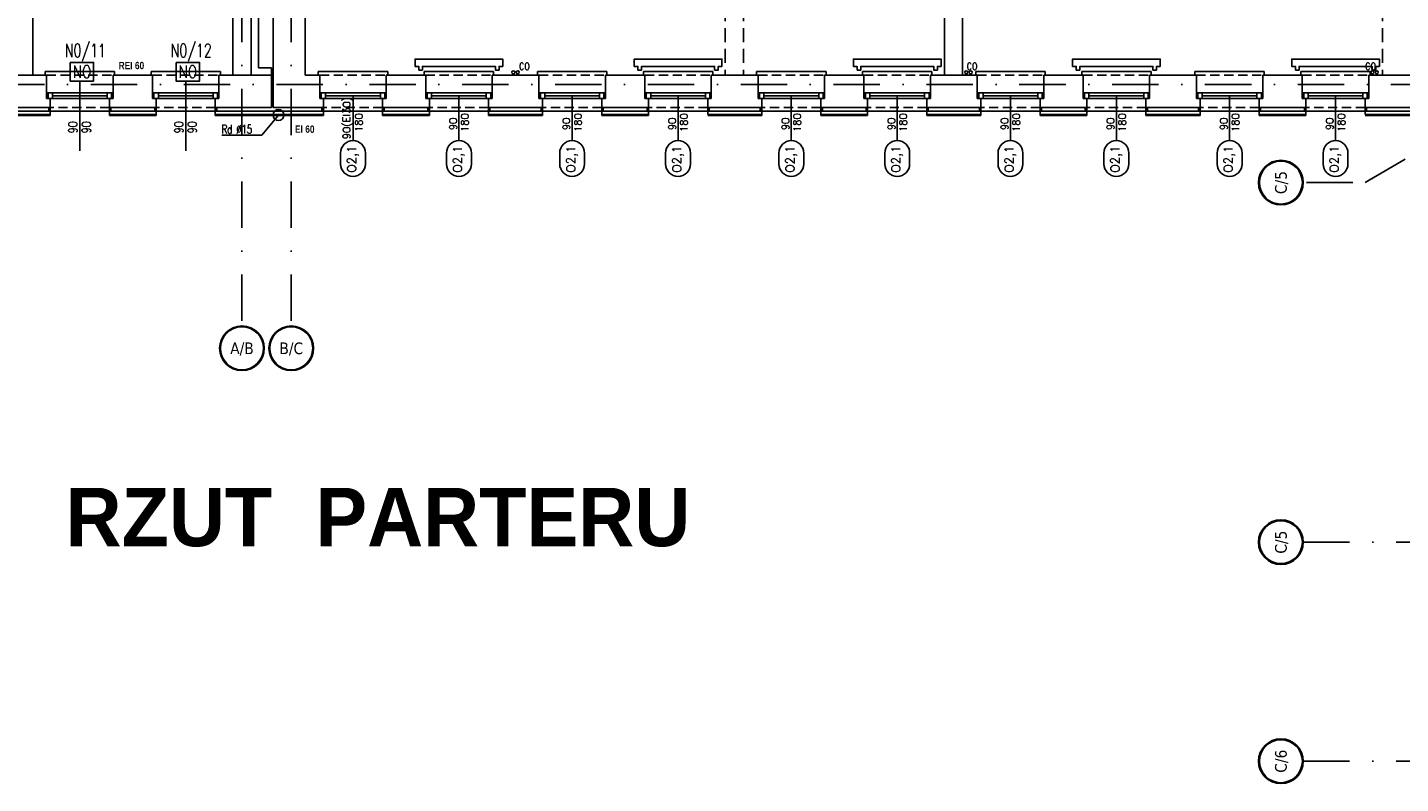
# Model space of a CAD drawing. Header units: millimetres. Extents: x 42924 to 92944, y -369470 to -179866.
# Tile 94 of 256: x 58643 to 60523, y -182859 to -181824. Entities that reach past the tile are written whole.
import ezdxf
from ezdxf.enums import TextEntityAlignment as Align

# ---------------------------------------------------------------- set-up
doc = ezdxf.new("R2010")
doc.units = ezdxf.units.MM
doc.linetypes.add('DASHDOT', pattern=[25.4, 12.7, -6.35, 0, -6.35])
doc.linetypes.add('HIDDEN', pattern=[9.525, 6.35, -3.175])
doc.layers.get('0').update_dxf_attribs({"color": 8})
for name, color, linetype in [('! WYPOSAŻENIE', 8, 'Continuous'), ('!! 0_ Istn-okna', 8, 'Continuous'), ('!! 0_ Istn-sciany', 8, 'Continuous'), ('!! 0_ Istn-widok', 8, 'Continuous'), ('!! 0_ Opis', 8, 'Continuous'), ('!! 0_Istn-armatura', 8, 'Continuous'), ('!! 0_Istn-cienka', 8, 'Continuous'), ('!! 0_Opis_okna', 8, 'Continuous'), ('!! 0_Osie', 8, 'DASHDOT'), ('!! 1_ tynk zewn  - nowy', 8, 'Continuous'), ('!! 2_ remont Ocieplenie', 8, 'ZIGZAG'), ('0-osie-liniA', 8, 'DASHDOT'), ('0-osie-tx', 8, 'Continuous'), ('E2', 2, 'Continuous'), ('E_0', 4, 'Continuous'), ('E_SAP_WYK', 2, 'Continuous')]:
    doc.layers.add(name, color=color, linetype=linetype)
doc.layers.add('!! 0_Istn-grzejniki', color=8, linetype='Continuous', plot=False)
doc.styles.add('ARCHETYP', font='romans.shx', dxfattribs={"height": 15})
doc.styles.add('ELE1', font='romans.shx', dxfattribs={"width": 0.8, "height": 18})
doc.styles.add('STYLE10', font='arialbd.ttf')
doc.styles.add('STYLE7', font='ARIALNB.TTF')
doc.styles.add('TAHOMA', font='tahoma.ttf')
doc.linetypes.add('ZIGZAG', pattern='A,0.00254,-5.08,[131,ltypeshp.shx,S=5.08,R=0,X=-5.08,Y=0],-10.16,[131,ltypeshp.shx,S=5.08,R=180,X=5.08,Y=0],-5.08', length=20.32254)

# ---------------------------------------------------------------- blocks, each defined once
blk = doc.blocks.new('A$Cb5728d9c')
at = {"layer": 'E2', "linetype": 'Continuous'}
blk.add_lwpolyline([(0, 25.4), (32.1, 25.4), (32.1, 0), (0, 0)], close=True, dxfattribs=at)
at = {"layer": 'E2', "linetype": 'Continuous', "style": 'ELE1', "width": 0.8}
blk.add_text('NO', height=16.87, dxfattribs=at).set_placement((16.2, 12.7), align=Align.MIDDLE_CENTER)
blk = doc.blocks.new('*U171')
h = blk.add_hatch(color=256)
edge = h.paths.add_edge_path()
edge.add_arc((0, 0), 30.6, 0, 360)
edge = h.paths.add_edge_path(flags=17)
edge.add_arc((0, 0), 29.4, 0, 360)
for radius in [30.6, 29.4]:
    blk.add_circle((0, 0), radius)
at = {"style": 'TAHOMA', "flags": 8}
blk.add_attdef('ANSICHTSNUMMER', text='', height=16, dxfattribs=at).set_placement((0, 0), align=Align.MIDDLE_CENTER)
blk = doc.blocks.new('BLOK OSI')
at = {"layer": '0-osie-liniA', "ltscale": 5}
for points in [[(50117.2, -193635.5), (50117.2, -195994)], [(50184.7, -193635.5), (50184.7, -195994)], [(48639.3, -195663.1), (55424.3, -195663.1)], [(51574.3, -195797.6), (51654.7, -195797.6), (51841.2, -195688.6)], [(51570, -196290.1), (53810.6, -196290.1)], [(51570, -196590.1), (53810.6, -196590.1)]]:
    blk.add_lwpolyline(points, dxfattribs=at)
at = {"layer": '0-osie-tx'}
ref = blk.add_blockref('*U171', (51539.4, -195797.6), dxfattribs=dict(at, rotation=270))
ref.add_attrib('ANSICHTSNUMMER', 'C/5', dxfattribs={"layer": '0', "height": 16, "rotation": 90, "style": 'TAHOMA', "flags": 8}).set_placement((51539.4, -195797.6), align=Align.MIDDLE_CENTER)
ref = blk.add_blockref('*U171', (50117.2, -196024.6), dxfattribs=dict(at, rotation=180))
ref.add_attrib('ANSICHTSNUMMER', 'A/B', dxfattribs={"layer": '0', "height": 16, "style": 'TAHOMA', "flags": 8}).set_placement((50117.2, -196024.6), align=Align.MIDDLE_CENTER)
ref = blk.add_blockref('*U171', (50184.7, -196024.6), dxfattribs=dict(at, rotation=180))
ref.add_attrib('ANSICHTSNUMMER', 'B/C', dxfattribs={"layer": '0', "height": 16, "style": 'TAHOMA', "flags": 8}).set_placement((50184.7, -196024.6), align=Align.MIDDLE_CENTER)
ref = blk.add_blockref('*U171', (51539.4, -196290.1), dxfattribs=dict(at, rotation=270))
ref.add_attrib('ANSICHTSNUMMER', 'C/5', dxfattribs={"layer": '0', "height": 16, "rotation": 90, "style": 'TAHOMA', "flags": 8}).set_placement((51539.4, -196290.1), align=Align.MIDDLE_CENTER)
ref = blk.add_blockref('*U171', (51539.4, -196590.1), dxfattribs=dict(at, rotation=270))
ref.add_attrib('ANSICHTSNUMMER', 'C/6', dxfattribs={"layer": '0', "height": 16, "rotation": 90, "style": 'TAHOMA', "flags": 8}).set_placement((51539.4, -196590.1), align=Align.MIDDLE_CENTER)
blk = doc.blocks.new('1_ok-opis')
blk.add_line((0, 111.6), (0, 50))
for points in [[(-17, 128.6), (-17, 143.6)], [(17, 128.6), (17, 143.6)]]:
    blk.add_lwpolyline(points)
for centre, start, end in [((0, 143.6), 0, 180), ((0, 128.6), 180, 0)]:
    blk.add_arc(centre, 17, start, end)
at = {"style": 'ARCHETYP'}
for tag, height, rotation, p in [('NR', 12, 90, (0, 136.9)), ('NR', 12, 270, (0, 136.9)), ('SZEROKOŚĆ', 10, 90, (-8, 78.3)), ('WYSOKOŚĆ', 10, 270, (-8, 78.3)), ('WYSOKOŚĆ', 10, 90, (8, 78.3)), ('SZEROKOŚĆ', 10, 270, (8, 78.3))]:
    blk.add_attdef(tag, text='', height=height, rotation=rotation, dxfattribs=at).set_placement(p, align=Align.MIDDLE)

msp = doc.modelspace()

# ---------------------------------------------------------------- linework, layer by layer
at = {"layer": '!! 0_ Istn-okna'}
for points in [[(58669.56735, -181913.3878), (58760.56735, -181913.3878)], [(58814.56735, -181913.3878), (58905.56735, -181913.3878)], [(59043.56735, -181913.3878), (59134.56735, -181913.3878)], [(59188.56735, -181913.3878), (59279.56735, -181913.3878)], [(59343.56735, -181913.3878), (59434.56735, -181913.3878)], [(59488.56735, -181913.3878), (59579.56735, -181913.3878)], [(59643.56735, -181913.3878), (59734.56735, -181913.3878)], [(59788.56735, -181913.3878), (59879.56735, -181913.3878)], [(59943.56735, -181913.3878), (60034.56735, -181913.3878)], [(60088.56735, -181913.3878), (60179.56735, -181913.3878)], [(60243.56735, -181913.3878), (60334.56735, -181913.3878)], [(60388.56735, -181913.3878), (60479.56735, -181913.3878)], [(58669.56735, -181921.3878), (58760.56735, -181921.3878)], [(58677.56735, -181917.3878), (58752.56735, -181917.3878)], [(58814.56735, -181921.3878), (58905.56735, -181921.3878)], [(58822.56735, -181917.3878), (58897.56735, -181917.3878)], [(59043.56735, -181921.3878), (59134.56735, -181921.3878)], [(59051.56735, -181917.3878), (59126.56735, -181917.3878)], [(59188.56735, -181921.3878), (59279.56735, -181921.3878)], [(59196.56735, -181917.3878), (59271.56735, -181917.3878)], [(59343.56735, -181921.3878), (59434.56735, -181921.3878)], [(59351.56735, -181917.3878), (59426.56735, -181917.3878)], [(59488.56735, -181921.3878), (59579.56735, -181921.3878)], [(59496.56735, -181917.3878), (59571.56735, -181917.3878)], [(59643.56735, -181921.3878), (59734.56735, -181921.3878)], [(59651.56735, -181917.3878), (59726.56735, -181917.3878)], [(59788.56735, -181921.3878), (59879.56735, -181921.3878)], [(59796.56735, -181917.3878), (59871.56735, -181917.3878)], [(59943.56735, -181921.3878), (60034.56735, -181921.3878)], [(59951.56735, -181917.3878), (60026.56735, -181917.3878)], [(60088.56735, -181921.3878), (60179.56735, -181921.3878)], [(60096.56735, -181917.3878), (60171.56735, -181917.3878)], [(60243.56735, -181921.3878), (60334.56735, -181921.3878)], [(60251.56735, -181917.3878), (60326.56735, -181917.3878)], [(60388.56735, -181921.3878), (60479.56735, -181921.3878)], [(60396.56735, -181917.3878), (60471.56735, -181917.3878)]]:
    msp.add_lwpolyline(points, dxfattribs=at)
for points in [[(58671.56735, -181921.3878), (58677.56735, -181921.3878), (58677.56735, -181913.3878), (58671.56735, -181913.3878)], [(58752.56735, -181921.3878), (58758.56735, -181921.3878), (58758.56735, -181913.3878), (58752.56735, -181913.3878)], [(58816.56735, -181921.3878), (58822.56735, -181921.3878), (58822.56735, -181913.3878), (58816.56735, -181913.3878)], [(58897.56735, -181921.3878), (58903.56735, -181921.3878), (58903.56735, -181913.3878), (58897.56735, -181913.3878)], [(59045.56735, -181921.3878), (59051.56735, -181921.3878), (59051.56735, -181913.3878), (59045.56735, -181913.3878)], [(59126.56735, -181921.3878), (59132.56735, -181921.3878), (59132.56735, -181913.3878), (59126.56735, -181913.3878)], [(59190.56735, -181921.3878), (59196.56735, -181921.3878), (59196.56735, -181913.3878), (59190.56735, -181913.3878)], [(59271.56735, -181921.3878), (59277.56735, -181921.3878), (59277.56735, -181913.3878), (59271.56735, -181913.3878)], [(59345.56735, -181921.3878), (59351.56735, -181921.3878), (59351.56735, -181913.3878), (59345.56735, -181913.3878)], [(59426.56735, -181921.3878), (59432.56735, -181921.3878), (59432.56735, -181913.3878), (59426.56735, -181913.3878)], [(59490.56735, -181921.3878), (59496.56735, -181921.3878), (59496.56735, -181913.3878), (59490.56735, -181913.3878)], [(59571.56735, -181921.3878), (59577.56735, -181921.3878), (59577.56735, -181913.3878), (59571.56735, -181913.3878)], [(59645.56735, -181921.3878), (59651.56735, -181921.3878), (59651.56735, -181913.3878), (59645.56735, -181913.3878)], [(59726.56735, -181921.3878), (59732.56735, -181921.3878), (59732.56735, -181913.3878), (59726.56735, -181913.3878)], [(59790.56735, -181921.3878), (59796.56735, -181921.3878), (59796.56735, -181913.3878), (59790.56735, -181913.3878)], [(59871.56735, -181921.3878), (59877.56735, -181921.3878), (59877.56735, -181913.3878), (59871.56735, -181913.3878)], [(59945.56735, -181921.3878), (59951.56735, -181921.3878), (59951.56735, -181913.3878), (59945.56735, -181913.3878)], [(60026.56735, -181921.3878), (60032.56735, -181921.3878), (60032.56735, -181913.3878), (60026.56735, -181913.3878)], [(60090.56735, -181921.3878), (60096.56735, -181921.3878), (60096.56735, -181913.3878), (60090.56735, -181913.3878)], [(60171.56735, -181921.3878), (60177.56735, -181921.3878), (60177.56735, -181913.3878), (60171.56735, -181913.3878)], [(60245.56735, -181921.3878), (60251.56735, -181921.3878), (60251.56735, -181913.3878), (60245.56735, -181913.3878)], [(60326.56735, -181921.3878), (60332.56735, -181921.3878), (60332.56735, -181913.3878), (60326.56735, -181913.3878)], [(60390.56735, -181921.3878), (60396.56735, -181921.3878), (60396.56735, -181913.3878), (60390.56735, -181913.3878)], [(60471.56735, -181921.3878), (60477.56735, -181921.3878), (60477.56735, -181913.3878), (60471.56735, -181913.3878)]]:
    msp.add_lwpolyline(points, close=True, dxfattribs=at)
at = {"layer": '!! 0_ Istn-sciany'}
for p, q in [((58924.56735, -181113.3878), (58924.56735, -181889.3878)), ((58949.56735, -181125.3878), (58949.56735, -181889.3878)), ((58650.56735, -181228.3878), (58650.56735, -181889.3878))]:
    msp.add_line(p, q, dxfattribs=at)
for points in [[(58979.56735, -181113.3878), (58979.56735, -181933.3878)], [(59023.56735, -181253.3878), (59023.56735, -181889.3878)], [(59898.56735, -181253.3878), (59898.56735, -181889.3878)], [(59923.56735, -181253.3878), (59923.56735, -181889.3878)], [(58669.56735, -181889.3878), (58650.56735, -181889.3878)], [(58669.56735, -181889.3878), (58669.56735, -181921.3878)], [(58814.56735, -181889.3878), (58760.56735, -181889.3878)], [(58760.56735, -181889.3878), (58760.56735, -181921.3878)], [(58814.56735, -181889.3878), (58814.56735, -181921.3878)], [(58924.56735, -181889.3878), (58905.56735, -181889.3878)], [(58905.56735, -181889.3878), (58905.56735, -181921.3878)], [(58977.56735, -181889.3878), (58949.56735, -181889.3878)], [(59023.56735, -181889.3878), (59043.56735, -181889.3878)], [(59043.56735, -181889.3878), (59043.56735, -181921.3878)], [(59134.56735, -181889.3878), (59188.56735, -181889.3878)], [(59134.56735, -181889.3878), (59134.56735, -181921.3878)], [(59188.56735, -181889.3878), (59188.56735, -181921.3878)], [(59279.56735, -181889.3878), (59343.56735, -181889.3878)], [(59279.56735, -181889.3878), (59279.56735, -181921.3878)], [(59343.56735, -181889.3878), (59343.56735, -181921.3878)], [(59434.56735, -181889.3878), (59488.56735, -181889.3878)], [(59434.56735, -181889.3878), (59434.56735, -181921.3878)], [(59488.56735, -181889.3878), (59488.56735, -181921.3878)], [(59579.56735, -181889.3878), (59643.56735, -181889.3878)], [(59579.56735, -181889.3878), (59579.56735, -181921.3878)], [(59643.56735, -181889.3878), (59643.56735, -181921.3878)], [(59734.56735, -181889.3878), (59788.56735, -181889.3878)], [(59734.56735, -181889.3878), (59734.56735, -181921.3878)], [(59788.56735, -181889.3878), (59788.56735, -181921.3878)], [(59879.56735, -181889.3878), (59898.56735, -181889.3878)], [(59879.56735, -181889.3878), (59879.56735, -181921.3878)], [(59923.56735, -181889.3878), (59943.56735, -181889.3878)], [(59943.56735, -181889.3878), (59943.56735, -181921.3878)], [(60034.56735, -181889.3878), (60088.56735, -181889.3878)], [(60034.56735, -181889.3878), (60034.56735, -181921.3878)], [(60088.56735, -181889.3878), (60088.56735, -181921.3878)], [(60179.56735, -181889.3878), (60243.56735, -181889.3878)], [(60179.56735, -181889.3878), (60179.56735, -181921.3878)], [(60243.56735, -181889.3878), (60243.56735, -181921.3878)], [(60334.56735, -181889.3878), (60388.56735, -181889.3878)], [(60334.56735, -181889.3878), (60334.56735, -181921.3878)], [(60388.56735, -181889.3878), (60388.56735, -181921.3878)], [(60479.56735, -181889.3878), (60543.56735, -181889.3878)], [(60479.56735, -181889.3878), (60479.56735, -181921.3878)], [(58669.56735, -181921.3878), (58674.56735, -181921.3878)], [(58674.56735, -181921.3878), (58674.56735, -181933.3878)], [(58755.56735, -181921.3878), (58760.56735, -181921.3878)], [(58755.56735, -181921.3878), (58755.56735, -181933.3878)], [(58814.56735, -181921.3878), (58819.56735, -181921.3878)], [(58819.56735, -181921.3878), (58819.56735, -181933.3878)], [(58900.56735, -181921.3878), (58905.56735, -181921.3878)], [(58900.56735, -181921.3878), (58900.56735, -181933.3878)], [(59043.56735, -181921.3878), (59048.56735, -181921.3878)], [(59048.56735, -181921.3878), (59048.56735, -181933.3878)], [(59129.56735, -181921.3878), (59134.56735, -181921.3878)], [(59129.56735, -181921.3878), (59129.56735, -181933.3878)], [(59188.56735, -181921.3878), (59193.56735, -181921.3878)], [(59193.56735, -181921.3878), (59193.56735, -181933.3878)], [(59274.56735, -181921.3878), (59279.56735, -181921.3878)], [(59274.56735, -181921.3878), (59274.56735, -181933.3878)], [(59343.56735, -181921.3878), (59348.56735, -181921.3878)], [(59348.56735, -181921.3878), (59348.56735, -181933.3878)], [(59429.56735, -181921.3878), (59434.56735, -181921.3878)], [(59429.56735, -181921.3878), (59429.56735, -181933.3878)], [(59488.56735, -181921.3878), (59493.56735, -181921.3878)], [(59493.56735, -181921.3878), (59493.56735, -181933.3878)], [(59574.56735, -181921.3878), (59579.56735, -181921.3878)], [(59574.56735, -181921.3878), (59574.56735, -181933.3878)], [(59643.56735, -181921.3878), (59648.56735, -181921.3878)], [(59648.56735, -181921.3878), (59648.56735, -181933.3878)], [(59729.56735, -181921.3878), (59734.56735, -181921.3878)], [(59729.56735, -181921.3878), (59729.56735, -181933.3878)], [(59788.56735, -181921.3878), (59793.56735, -181921.3878)], [(59793.56735, -181921.3878), (59793.56735, -181933.3878)], [(59874.56735, -181921.3878), (59879.56735, -181921.3878)], [(59874.56735, -181921.3878), (59874.56735, -181933.3878)], [(59943.56735, -181921.3878), (59948.56735, -181921.3878)], [(59948.56735, -181921.3878), (59948.56735, -181933.3878)], [(60029.56735, -181921.3878), (60034.56735, -181921.3878)], [(60029.56735, -181921.3878), (60029.56735, -181933.3878)], [(60088.56735, -181921.3878), (60093.56735, -181921.3878)], [(60093.56735, -181921.3878), (60093.56735, -181933.3878)], [(60174.56735, -181921.3878), (60179.56735, -181921.3878)], [(60174.56735, -181921.3878), (60174.56735, -181933.3878)], [(60243.56735, -181921.3878), (60248.56735, -181921.3878)], [(60248.56735, -181921.3878), (60248.56735, -181933.3878)], [(60329.56735, -181921.3878), (60334.56735, -181921.3878)], [(60329.56735, -181921.3878), (60329.56735, -181933.3878)], [(60388.56735, -181921.3878), (60393.56735, -181921.3878)], [(60393.56735, -181921.3878), (60393.56735, -181933.3878)], [(60474.56735, -181921.3878), (60479.56735, -181921.3878)], [(60474.56735, -181921.3878), (60474.56735, -181933.3878)], [(58674.56735, -181933.3878), (58600.56735, -181933.3878)], [(58819.56735, -181933.3878), (58755.56735, -181933.3878)], [(58977.56735, -181933.3878), (58900.56735, -181933.3878)], [(58979.56735, -181933.3878), (59048.56735, -181933.3878)], [(59129.56735, -181933.3878), (59193.56735, -181933.3878)], [(59274.56735, -181933.3878), (59348.56735, -181933.3878)], [(59429.56735, -181933.3878), (59493.56735, -181933.3878)], [(59574.56735, -181933.3878), (59648.56735, -181933.3878)], [(59729.56735, -181933.3878), (59793.56735, -181933.3878)], [(59874.56735, -181933.3878), (59948.56735, -181933.3878)], [(60029.56735, -181933.3878), (60093.56735, -181933.3878)], [(60174.56735, -181933.3878), (60248.56735, -181933.3878)], [(60329.56735, -181933.3878), (60393.56735, -181933.3878)], [(60474.56735, -181933.3878), (60548.56735, -181933.3878)]]:
    msp.add_lwpolyline(points, dxfattribs=at)
at = {"layer": '!! 0_ Istn-widok', "linetype": 'HIDDEN', "ltscale": 3}
for p, q in [((59598.57394, -181253.3878), (59598.57394, -181889.3878)), ((59623.57394, -181253.3878), (59623.57394, -181889.3878)), ((60498.57394, -181253.3878), (60498.57394, -181889.3878))]:
    msp.add_line(p, q, dxfattribs=at)
at = {"layer": '!! 0_ Istn-widok'}
msp.add_line((58977.56735, -181879.3878), (58977.56735, -181933.3878), dxfattribs=at)
for points in [[(58959.56735, -181135.3878), (58959.56735, -181879.3878)], [(58625.56735, -181889.3878), (58650.56735, -181889.3878)], [(58667.56735, -181884.3878), (58762.56735, -181884.3878)], [(58667.56735, -181889.3878), (58667.56735, -181884.3878)], [(58762.56735, -181889.3878), (58762.56735, -181884.3878)], [(58812.56735, -181884.3878), (58907.56735, -181884.3878)], [(58812.56735, -181889.3878), (58812.56735, -181884.3878)], [(58907.56735, -181889.3878), (58907.56735, -181884.3878)], [(58977.56735, -181879.3878), (58959.56735, -181879.3878)], [(59041.56735, -181884.3878), (59136.56735, -181884.3878)], [(59041.56735, -181889.3878), (59041.56735, -181884.3878)], [(59136.56735, -181889.3878), (59136.56735, -181884.3878)], [(59186.56735, -181884.3878), (59281.56735, -181884.3878)], [(59186.56735, -181889.3878), (59186.56735, -181884.3878)], [(59281.56735, -181889.3878), (59281.56735, -181884.3878)], [(59341.56735, -181884.3878), (59436.56735, -181884.3878)], [(59341.56735, -181889.3878), (59341.56735, -181884.3878)], [(59436.56735, -181889.3878), (59436.56735, -181884.3878)], [(59486.56735, -181884.3878), (59581.56735, -181884.3878)], [(59486.56735, -181889.3878), (59486.56735, -181884.3878)], [(59581.56735, -181889.3878), (59581.56735, -181884.3878)], [(59641.56735, -181884.3878), (59736.56735, -181884.3878)], [(59641.56735, -181889.3878), (59641.56735, -181884.3878)], [(59736.56735, -181889.3878), (59736.56735, -181884.3878)], [(59786.56735, -181884.3878), (59881.56735, -181884.3878)], [(59786.56735, -181889.3878), (59786.56735, -181884.3878)], [(59881.56735, -181889.3878), (59881.56735, -181884.3878)], [(59898.56735, -181889.3878), (59923.56735, -181889.3878)], [(59941.56735, -181884.3878), (60036.56735, -181884.3878)], [(59941.56735, -181889.3878), (59941.56735, -181884.3878)], [(60036.56735, -181889.3878), (60036.56735, -181884.3878)], [(60086.56735, -181884.3878), (60181.56735, -181884.3878)], [(60086.56735, -181889.3878), (60086.56735, -181884.3878)], [(60181.56735, -181889.3878), (60181.56735, -181884.3878)], [(60241.56735, -181884.3878), (60336.56735, -181884.3878)], [(60241.56735, -181889.3878), (60241.56735, -181884.3878)], [(60336.56735, -181889.3878), (60336.56735, -181884.3878)], [(60386.56735, -181884.3878), (60481.56735, -181884.3878)], [(60386.56735, -181889.3878), (60386.56735, -181884.3878)], [(60481.56735, -181889.3878), (60481.56735, -181884.3878)], [(58672.56735, -181933.3878), (58672.56735, -181938.3878)], [(58757.56735, -181938.3878), (58672.56735, -181938.3878)], [(58757.56735, -181933.3878), (58757.56735, -181938.3878)], [(58817.56735, -181933.3878), (58817.56735, -181938.3878)], [(58902.56735, -181938.3878), (58817.56735, -181938.3878)], [(58902.56735, -181933.3878), (58902.56735, -181938.3878)], [(59046.56735, -181933.3878), (59046.56735, -181938.3878)], [(59131.56735, -181938.3878), (59046.56735, -181938.3878)], [(59131.56735, -181933.3878), (59131.56735, -181938.3878)], [(59191.56735, -181933.3878), (59191.56735, -181938.3878)], [(59276.56735, -181938.3878), (59191.56735, -181938.3878)], [(59276.56735, -181933.3878), (59276.56735, -181938.3878)], [(59346.56735, -181933.3878), (59346.56735, -181938.3878)], [(59431.56735, -181938.3878), (59346.56735, -181938.3878)], [(59431.56735, -181933.3878), (59431.56735, -181938.3878)], [(59491.56735, -181933.3878), (59491.56735, -181938.3878)], [(59576.56735, -181938.3878), (59491.56735, -181938.3878)], [(59576.56735, -181933.3878), (59576.56735, -181938.3878)], [(59646.56735, -181933.3878), (59646.56735, -181938.3878)], [(59731.56735, -181938.3878), (59646.56735, -181938.3878)], [(59731.56735, -181933.3878), (59731.56735, -181938.3878)], [(59791.56735, -181933.3878), (59791.56735, -181938.3878)], [(59876.56735, -181938.3878), (59791.56735, -181938.3878)], [(59876.56735, -181933.3878), (59876.56735, -181938.3878)], [(59946.56735, -181933.3878), (59946.56735, -181938.3878)], [(60031.56735, -181938.3878), (59946.56735, -181938.3878)], [(60031.56735, -181933.3878), (60031.56735, -181938.3878)], [(60091.56735, -181933.3878), (60091.56735, -181938.3878)], [(60176.56735, -181938.3878), (60091.56735, -181938.3878)], [(60176.56735, -181933.3878), (60176.56735, -181938.3878)], [(60246.56735, -181933.3878), (60246.56735, -181938.3878)], [(60331.56735, -181938.3878), (60246.56735, -181938.3878)], [(60331.56735, -181933.3878), (60331.56735, -181938.3878)], [(60391.56735, -181933.3878), (60391.56735, -181938.3878)], [(60476.56735, -181938.3878), (60391.56735, -181938.3878)], [(60476.56735, -181933.3878), (60476.56735, -181938.3878)]]:
    msp.add_lwpolyline(points, dxfattribs=at)
msp.add_circle((58987.06735, -181943.8878), 7.5, dxfattribs=at)
at = {"layer": '!! 0_ Opis'}
for points in [[(58715.06735, -181898.22892), (58715.06735, -181992.81412)], [(58860.06735, -181898.22892), (58860.06735, -181992.81412)], [(58964.43015, -181971.525), (58987.06735, -181943.8878)], [(58964.43015, -181971.525), (58909.54482, -181971.525)]]:
    msp.add_lwpolyline(points, dxfattribs=at)
at = {"layer": '!! 0_Istn-armatura'}
for centre in [(59308.56735, -181885.3878), (59314.56735, -181885.3878), (59928.56735, -181885.3878), (59934.56735, -181885.3878), (60484.56735, -181885.3878), (60490.56735, -181885.3878)]:
    msp.add_circle(centre, 2, dxfattribs=at)
at = {"layer": '!! 0_Istn-cienka', "linetype": 'HIDDEN', "ltscale": 2}
for points in [[(58669.56735, -181889.3878), (58760.56735, -181889.3878)], [(58814.56735, -181889.3878), (58905.56735, -181889.3878)], [(59043.56735, -181889.3878), (59134.56735, -181889.3878)], [(59188.56735, -181889.3878), (59279.56735, -181889.3878)], [(59343.56735, -181889.3878), (59434.56735, -181889.3878)], [(59488.56735, -181889.3878), (59579.56735, -181889.3878)], [(59643.56735, -181889.3878), (59734.56735, -181889.3878)], [(59788.56735, -181889.3878), (59879.56735, -181889.3878)], [(59943.56735, -181889.3878), (60034.56735, -181889.3878)], [(60088.56735, -181889.3878), (60179.56735, -181889.3878)], [(60243.56735, -181889.3878), (60334.56735, -181889.3878)], [(60388.56735, -181889.3878), (60479.56735, -181889.3878)], [(58755.56735, -181933.3878), (58674.56735, -181933.3878)], [(58900.56735, -181933.3878), (58819.56735, -181933.3878)], [(59129.56735, -181933.3878), (59048.56735, -181933.3878)], [(59274.56735, -181933.3878), (59193.56735, -181933.3878)], [(59429.56735, -181933.3878), (59348.56735, -181933.3878)], [(59574.56735, -181933.3878), (59493.56735, -181933.3878)], [(59729.56735, -181933.3878), (59648.56735, -181933.3878)], [(59874.56735, -181933.3878), (59793.56735, -181933.3878)], [(60029.56735, -181933.3878), (59948.56735, -181933.3878)], [(60174.56735, -181933.3878), (60093.56735, -181933.3878)], [(60329.56735, -181933.3878), (60248.56735, -181933.3878)], [(60474.56735, -181933.3878), (60393.56735, -181933.3878)]]:
    msp.add_lwpolyline(points, dxfattribs=at)
at = {"layer": '!! 0_Istn-grzejniki'}
for points in [[(59179.06735, -181882.3878), (59179.06735, -181877.3878), (59174.06735, -181877.3878), (59174.06735, -181867.3878), (59294.06735, -181867.3878), (59294.06735, -181877.3878), (59289.06735, -181877.3878), (59289.06735, -181882.3878), (59284.06735, -181882.3878), (59284.06735, -181877.3878), (59184.06735, -181877.3878), (59184.06735, -181882.3878)], [(59479.06735, -181882.3878), (59479.06735, -181877.3878), (59474.06735, -181877.3878), (59474.06735, -181867.3878), (59594.06735, -181867.3878), (59594.06735, -181877.3878), (59589.06735, -181877.3878), (59589.06735, -181882.3878), (59584.06735, -181882.3878), (59584.06735, -181877.3878), (59484.06735, -181877.3878), (59484.06735, -181882.3878)], [(59779.06735, -181882.3878), (59779.06735, -181877.3878), (59774.06735, -181877.3878), (59774.06735, -181867.3878), (59894.06735, -181867.3878), (59894.06735, -181877.3878), (59889.06735, -181877.3878), (59889.06735, -181882.3878), (59884.06735, -181882.3878), (59884.06735, -181877.3878), (59784.06735, -181877.3878), (59784.06735, -181882.3878)], [(60079.06735, -181882.3878), (60079.06735, -181877.3878), (60074.06735, -181877.3878), (60074.06735, -181867.3878), (60194.06735, -181867.3878), (60194.06735, -181877.3878), (60189.06735, -181877.3878), (60189.06735, -181882.3878), (60184.06735, -181882.3878), (60184.06735, -181877.3878), (60084.06735, -181877.3878), (60084.06735, -181882.3878)], [(60379.06735, -181882.3878), (60379.06735, -181877.3878), (60374.06735, -181877.3878), (60374.06735, -181867.3878), (60494.06735, -181867.3878), (60494.06735, -181877.3878), (60489.06735, -181877.3878), (60489.06735, -181882.3878), (60484.06735, -181882.3878), (60484.06735, -181877.3878), (60384.06735, -181877.3878), (60384.06735, -181882.3878)]]:
    msp.add_lwpolyline(points, close=True, dxfattribs=at)
at = {"layer": '!! 1_ tynk zewn  - nowy'}
for points in [[(59574.56735, -181943.3878), (59574.56735, -181932.3878)], [(60474.56735, -181943.3878), (60474.56735, -181932.3878)], [(58674.56735, -181943.3878), (58600.56735, -181943.3878)], [(58674.56735, -181944.3878), (58600.56735, -181944.3878)], [(58674.56735, -181944.3878), (58674.56735, -181933.3878)], [(58755.56735, -181944.3878), (58755.56735, -181933.3878)], [(58819.56735, -181943.3878), (58755.56735, -181943.3878)], [(58819.56735, -181944.3878), (58755.56735, -181944.3878)], [(58819.56735, -181944.3878), (58819.56735, -181933.3878)], [(58900.56735, -181944.3878), (58900.56735, -181933.3878)], [(59048.56735, -181943.3878), (58900.56735, -181943.3878)], [(59048.56735, -181944.3878), (58900.56735, -181944.3878)], [(59048.56735, -181944.3878), (59048.56735, -181933.3878)], [(59129.56735, -181944.3878), (59129.56735, -181933.3878)], [(59193.56735, -181943.3878), (59129.56735, -181943.3878)], [(59193.56735, -181944.3878), (59129.56735, -181944.3878)], [(59193.56735, -181944.3878), (59193.56735, -181933.3878)], [(59274.56735, -181944.3878), (59274.56735, -181933.3878)], [(59348.56735, -181943.3878), (59274.56735, -181943.3878)], [(59348.56735, -181944.3878), (59274.56735, -181944.3878)], [(59348.56735, -181944.3878), (59348.56735, -181933.3878)], [(59429.56735, -181944.3878), (59429.56735, -181933.3878)], [(59493.56735, -181943.3878), (59429.56735, -181943.3878)], [(59493.56735, -181944.3878), (59429.56735, -181944.3878)], [(59493.56735, -181944.3878), (59493.56735, -181933.3878)], [(59648.56735, -181943.3878), (59574.56735, -181943.3878)], [(59648.56735, -181944.3878), (59574.56735, -181944.3878)], [(59648.56735, -181944.3878), (59648.56735, -181933.3878)], [(59729.56735, -181944.3878), (59729.56735, -181933.3878)], [(59793.56735, -181943.3878), (59729.56735, -181943.3878)], [(59793.56735, -181944.3878), (59729.56735, -181944.3878)], [(59793.56735, -181944.3878), (59793.56735, -181933.3878)], [(59874.56735, -181944.3878), (59874.56735, -181933.3878)], [(59948.56735, -181943.3878), (59874.56735, -181943.3878)], [(59948.56735, -181944.3878), (59874.56735, -181944.3878)], [(59948.56735, -181944.3878), (59948.56735, -181933.3878)], [(60029.56735, -181944.3878), (60029.56735, -181933.3878)], [(60093.56735, -181943.3878), (60029.56735, -181943.3878)], [(60093.56735, -181944.3878), (60029.56735, -181944.3878)], [(60093.56735, -181944.3878), (60093.56735, -181933.3878)], [(60174.56735, -181944.3878), (60174.56735, -181933.3878)], [(60248.56735, -181943.3878), (60174.56735, -181943.3878)], [(60248.56735, -181944.3878), (60174.56735, -181944.3878)], [(60248.56735, -181944.3878), (60248.56735, -181933.3878)], [(60329.56735, -181944.3878), (60329.56735, -181933.3878)], [(60393.56735, -181943.3878), (60329.56735, -181943.3878)], [(60393.56735, -181944.3878), (60329.56735, -181944.3878)], [(60393.56735, -181944.3878), (60393.56735, -181933.3878)], [(60548.56735, -181943.3878), (60474.56735, -181943.3878)], [(60548.56735, -181944.3878), (60474.56735, -181944.3878)]]:
    msp.add_lwpolyline(points, dxfattribs=at)
at = {"layer": '!! 2_ remont Ocieplenie', "linetype": 'ZIGZAG', "ltscale": 0.75}
for points in [[(58674.56735, -181938.3878), (58600.56735, -181938.3878)], [(58819.56735, -181938.3878), (58755.56735, -181938.3878)], [(59048.56735, -181938.3878), (58900.56735, -181938.3878)], [(59193.56735, -181938.3878), (59129.56735, -181938.3878)], [(59348.56735, -181938.3878), (59274.56735, -181938.3878)], [(59493.56735, -181938.3878), (59429.56735, -181938.3878)], [(59648.56735, -181938.3878), (59574.56735, -181938.3878)], [(59793.56735, -181938.3878), (59729.56735, -181938.3878)], [(59948.56735, -181938.3878), (59874.56735, -181938.3878)], [(60093.56735, -181938.3878), (60029.56735, -181938.3878)], [(60248.56735, -181938.3878), (60174.56735, -181938.3878)], [(60393.56735, -181938.3878), (60329.56735, -181938.3878)], [(60548.56735, -181938.3878), (60474.56735, -181938.3878)]]:
    msp.add_lwpolyline(points, dxfattribs=at)
at = {"layer": '0-osie-tx'}
msp.add_lwpolyline([(58949.56735, -181889.3878), (58924.56735, -181889.3878)], dxfattribs=at)

# ---------------------------------------------------------------- block references
at = {"layer": '!! 0_Opis_okna'}
ref = msp.add_blockref('1_ok-opis', (59089.06735, -181867.3878), dxfattribs=dict(at, rotation=180))
ref.add_attrib('SZEROKOŚĆ', '90(EI30)', dxfattribs={"layer": '0', "height": 10, "rotation": 90, "style": 'ARCHETYP'}).set_placement((59081.06735, -181948.15915), align=Align.MIDDLE)
ref.add_attrib('WYSOKOŚĆ', '180', dxfattribs={"layer": '0', "height": 10, "rotation": 90, "style": 'ARCHETYP'}).set_placement((59097.06735, -181954.33475), align=Align.MIDDLE)
ref.add_attrib('NR', 'O2,1', dxfattribs={"layer": '0', "height": 12, "rotation": 90, "style": 'ARCHETYP'}).set_placement((59089.06735, -182004.28925), align=Align.MIDDLE)
ref = msp.add_blockref('1_ok-opis', (59234.06735, -181867.3878), dxfattribs=dict(at, rotation=180))
ref.add_attrib('SZEROKOŚĆ', '90', dxfattribs={"layer": '0', "height": 10, "rotation": 90, "style": 'ARCHETYP'}).set_placement((59226.06735, -181956.10821), align=Align.MIDDLE)
ref.add_attrib('WYSOKOŚĆ', '180', dxfattribs={"layer": '0', "height": 10, "rotation": 90, "style": 'ARCHETYP'}).set_placement((59242.06735, -181954.33475), align=Align.MIDDLE)
ref.add_attrib('NR', 'O2,1', dxfattribs={"layer": '0', "height": 12, "rotation": 90, "style": 'ARCHETYP'}).set_placement((59234.06735, -182004.28925), align=Align.MIDDLE)
ref = msp.add_blockref('1_ok-opis', (59389.06735, -181867.3878), dxfattribs=dict(at, rotation=180))
ref.add_attrib('SZEROKOŚĆ', '90', dxfattribs={"layer": '0', "height": 10, "rotation": 90, "style": 'ARCHETYP'}).set_placement((59381.06735, -181956.10821), align=Align.MIDDLE)
ref.add_attrib('WYSOKOŚĆ', '180', dxfattribs={"layer": '0', "height": 10, "rotation": 90, "style": 'ARCHETYP'}).set_placement((59397.06735, -181954.33475), align=Align.MIDDLE)
ref.add_attrib('NR', 'O2,1', dxfattribs={"layer": '0', "height": 12, "rotation": 90, "style": 'ARCHETYP'}).set_placement((59389.06735, -182004.28925), align=Align.MIDDLE)
ref = msp.add_blockref('1_ok-opis', (59534.06735, -181867.3878), dxfattribs=dict(at, rotation=180))
ref.add_attrib('SZEROKOŚĆ', '90', dxfattribs={"layer": '0', "height": 10, "rotation": 90, "style": 'ARCHETYP'}).set_placement((59526.06735, -181956.10821), align=Align.MIDDLE)
ref.add_attrib('WYSOKOŚĆ', '180', dxfattribs={"layer": '0', "height": 10, "rotation": 90, "style": 'ARCHETYP'}).set_placement((59542.06735, -181954.33475), align=Align.MIDDLE)
ref.add_attrib('NR', 'O2,1', dxfattribs={"layer": '0', "height": 12, "rotation": 90, "style": 'ARCHETYP'}).set_placement((59534.06735, -182004.28925), align=Align.MIDDLE)
ref = msp.add_blockref('1_ok-opis', (59689.06735, -181867.3878), dxfattribs=dict(at, rotation=180))
ref.add_attrib('SZEROKOŚĆ', '90', dxfattribs={"layer": '0', "height": 10, "rotation": 90, "style": 'ARCHETYP'}).set_placement((59681.06735, -181956.10821), align=Align.MIDDLE)
ref.add_attrib('WYSOKOŚĆ', '180', dxfattribs={"layer": '0', "height": 10, "rotation": 90, "style": 'ARCHETYP'}).set_placement((59697.06735, -181954.33475), align=Align.MIDDLE)
ref.add_attrib('NR', 'O2,1', dxfattribs={"layer": '0', "height": 12, "rotation": 90, "style": 'ARCHETYP'}).set_placement((59689.06735, -182004.28925), align=Align.MIDDLE)
ref = msp.add_blockref('1_ok-opis', (59834.06735, -181867.3878), dxfattribs=dict(at, rotation=180))
ref.add_attrib('SZEROKOŚĆ', '90', dxfattribs={"layer": '0', "height": 10, "rotation": 90, "style": 'ARCHETYP'}).set_placement((59826.06735, -181956.10821), align=Align.MIDDLE)
ref.add_attrib('WYSOKOŚĆ', '180', dxfattribs={"layer": '0', "height": 10, "rotation": 90, "style": 'ARCHETYP'}).set_placement((59842.06735, -181954.33475), align=Align.MIDDLE)
ref.add_attrib('NR', 'O2,1', dxfattribs={"layer": '0', "height": 12, "rotation": 90, "style": 'ARCHETYP'}).set_placement((59834.06735, -182004.28925), align=Align.MIDDLE)
ref = msp.add_blockref('1_ok-opis', (59989.06735, -181867.3878), dxfattribs=dict(at, rotation=180))
ref.add_attrib('SZEROKOŚĆ', '90', dxfattribs={"layer": '0', "height": 10, "rotation": 90, "style": 'ARCHETYP'}).set_placement((59981.06735, -181956.10821), align=Align.MIDDLE)
ref.add_attrib('WYSOKOŚĆ', '180', dxfattribs={"layer": '0', "height": 10, "rotation": 90, "style": 'ARCHETYP'}).set_placement((59997.06735, -181954.33475), align=Align.MIDDLE)
ref.add_attrib('NR', 'O2,1', dxfattribs={"layer": '0', "height": 12, "rotation": 90, "style": 'ARCHETYP'}).set_placement((59989.06735, -182004.28925), align=Align.MIDDLE)
ref = msp.add_blockref('1_ok-opis', (60134.06735, -181867.3878), dxfattribs=dict(at, rotation=180))
ref.add_attrib('SZEROKOŚĆ', '90', dxfattribs={"layer": '0', "height": 10, "rotation": 90, "style": 'ARCHETYP'}).set_placement((60126.06735, -181956.10821), align=Align.MIDDLE)
ref.add_attrib('WYSOKOŚĆ', '180', dxfattribs={"layer": '0', "height": 10, "rotation": 90, "style": 'ARCHETYP'}).set_placement((60142.06735, -181954.33475), align=Align.MIDDLE)
ref.add_attrib('NR', 'O2,1', dxfattribs={"layer": '0', "height": 12, "rotation": 90, "style": 'ARCHETYP'}).set_placement((60134.06735, -182004.28925), align=Align.MIDDLE)
ref = msp.add_blockref('1_ok-opis', (60289.06735, -181867.3878), dxfattribs=dict(at, rotation=180))
ref.add_attrib('SZEROKOŚĆ', '90', dxfattribs={"layer": '0', "height": 10, "rotation": 90, "style": 'ARCHETYP'}).set_placement((60281.06735, -181956.10821), align=Align.MIDDLE)
ref.add_attrib('WYSOKOŚĆ', '180', dxfattribs={"layer": '0', "height": 10, "rotation": 90, "style": 'ARCHETYP'}).set_placement((60297.06735, -181954.33475), align=Align.MIDDLE)
ref.add_attrib('NR', 'O2,1', dxfattribs={"layer": '0', "height": 12, "rotation": 90, "style": 'ARCHETYP'}).set_placement((60289.06735, -182004.28925), align=Align.MIDDLE)
ref = msp.add_blockref('1_ok-opis', (60434.06735, -181867.3878), dxfattribs=dict(at, rotation=180))
ref.add_attrib('SZEROKOŚĆ', '90', dxfattribs={"layer": '0', "height": 10, "rotation": 90, "style": 'ARCHETYP'}).set_placement((60426.06735, -181956.10821), align=Align.MIDDLE)
ref.add_attrib('WYSOKOŚĆ', '180', dxfattribs={"layer": '0', "height": 10, "rotation": 90, "style": 'ARCHETYP'}).set_placement((60442.06735, -181954.33475), align=Align.MIDDLE)
ref.add_attrib('NR', 'O2,1', dxfattribs={"layer": '0', "height": 12, "rotation": 90, "style": 'ARCHETYP'}).set_placement((60434.06735, -182004.28925), align=Align.MIDDLE)
at = {"layer": '!! 0_Osie'}
msp.add_blockref('BLOK OSI', (8819.85593, 13761.2005), dxfattribs=at)
at = {"layer": 'E_0'}
for p in [(58701.86176, -181897.30458), (58846.86176, -181897.30458)]:
    msp.add_blockref('A$Cb5728d9c', p, dxfattribs=at)

# ---------------------------------------------------------------- texts
at = {"layer": '! WYPOSAŻENIE', "char_height": 10, "attachment_point": 1, "style": 'STYLE7'}
for s, insert in [('REI 60', (58768.19524, -181871.08899)), ('EI 60', (59009.62188, -181958.23606))]:
    msp.add_mtext_dynamic_manual_height_columns(s, width=58.1261145, gutter_width=75, heights=[0], dxfattribs=dict(at, insert=insert))
at = {"layer": '!! 0_ Opis', "style": 'ARCHETYP'}
for s, rotation, width, p in [('90', 90, 0.8, (58711.60394, -181968.86471)), ('90', 90, 0.8, (58729.97232, -181969.08214)), ('90', 90, 0.8, (58856.60394, -181968.86471)), ('90', 90, 0.8, (58874.97232, -181969.08214)), ('Rd %%C15', 359.99999996, 0.7, (58909.1845, -181969.35161))]:
    msp.add_text(s, height=12, rotation=rotation, dxfattribs=dict(at, width=width)).set_placement(p)
at = {"layer": '!! 0_ Opis', "style": 'STYLE10', "width": 0.95}
msp.add_text('RZUT  PARTERU ', height=80, dxfattribs=at).set_placement((58695.58795, -182534.49082))
at = {"layer": '!! 0_Istn-armatura', "style": 'ARCHETYP', "width": 0.8}
for p in [(59316.36674, -181882.2058), (59929.13236, -181882.2058), (60474.74403, -181882.2058)]:
    msp.add_text('CO', height=10, rotation=0.00000004, dxfattribs=at).set_placement(p)
at = {"layer": 'E_SAP_WYK', "style": 'ELE1', "width": 0.7}
for s, p in [('N0/11', (58722.59586, -181855.50845)), ('N0/12', (58867.59586, -181855.50845))]:
    msp.add_text(s, height=18, dxfattribs=at).set_placement(p, align=Align.MIDDLE_CENTER)

doc.saveas('drawing.dxf')
